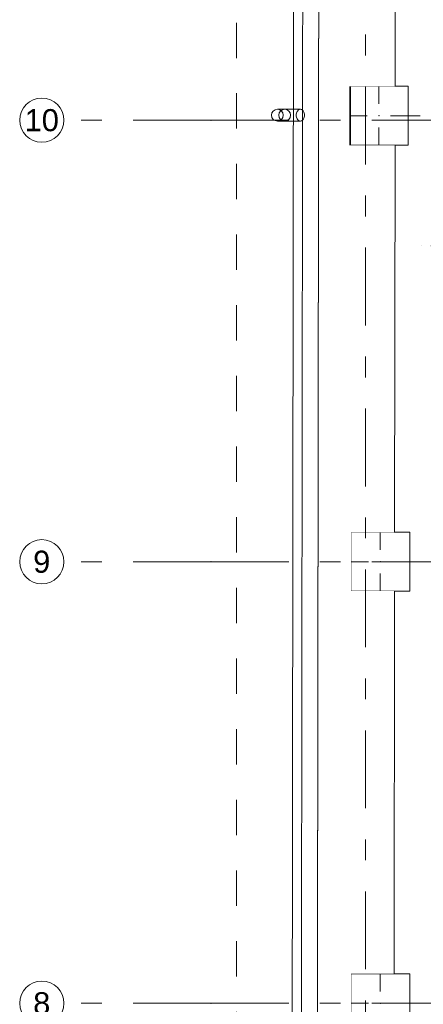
# Model space of a CAD drawing. Header units: millimetres. Extents: x 11681 to 15516, y 25095 to 29743.
# Tile 13 of 96: x 12089 to 12364, y 27524 to 28193. Entities that reach past the tile are written whole.
import ezdxf
from ezdxf.enums import TextEntityAlignment as Align

# ---------------------------------------------------------------- set-up
doc = ezdxf.new("R2010")
doc.units = ezdxf.units.MM
for name, pattern in [('DASHDOT', [25.4, 12.7, -6.35, 0, -6.35]), ('Przerywana', [48, 24, -24]), ('Przerywana podwójnie', [109.361107, 52.916665, -21.166666, 14.111111, -21.166666]), ('Wipeout_Contour', [100, 0, -100])]:
    doc.linetypes.add(name, pattern=pattern)
for name, color, linetype, lineweight, true_color in [('00 - nowa technologia myjni_Nr_pióra__95', 7, 'Continuous', 20, 0x7c7c7c), ('103-Z Zakres opracowania_Nr_pióra__95', 7, 'Continuous', 140, 0x7c7c7c), ('280-A Dachy Powłoki_Nr_pióra__95', 7, 'Continuous', 20, 0x7c7c7c), ('410-K Osie główne_Nr_pióra__95', 7, 'Continuous', 0, 0x7c7c7c), ('420-K Ściany_Nr_pióra__95', 7, 'Continuous', 13, 0x7c7c7c), ('440-K Słupy_Nr_pióra__95', 7, 'Continuous', 20, 0x7c7c7c), ('460 - Stropy_Nr_pióra__95', 7, 'Continuous', 13, 0x7c7c7c), ('530 - Rynny i rury spustowe_Nr_pióra__95', 7, 'Continuous', 20, 0x7c7c7c)]:
    doc.layers.add(name, color=color, linetype=linetype, lineweight=lineweight, true_color=true_color)
doc.layers.add('410-K Osie główne_Nr_pióra__11', color=7, linetype='Continuous', lineweight=0)
doc.layers.add('XREF', color=8, linetype='Continuous', lineweight=9)
doc.layers.add('420-K Ściany', color=7, linetype='Continuous')
doc.styles.add('STYL_AUTOMATYCZNY_1', font='arial.ttf')

# ---------------------------------------------------------------- blocks, each defined once
blk = doc.blocks.new('parter 2025.10.15')
at = {"layer": '00 - nowa technologia myjni_Nr_pióra__95', "color": 8, "linetype": 'DASHDOT', "lineweight": 5}
blk.add_line((201.24, 2648.33), (75.79, 2648.33), dxfattribs=at)
at = {"layer": '103-Z Zakres opracowania_Nr_pióra__95', "color": 8, "linetype": 'Przerywana', "lineweight": 5}
blk.add_lwpolyline([(-45.53, 3079.65), (654.37, 3079.65), (654.37, 2747.81), (1099.75, 2747.81), (1099.75, 2276.77), (655.29, 2276.77), (655.29, -103.95), (-45.53, -103.95)], close=True, dxfattribs=at)
at = {"layer": '280-A Dachy Powłoki_Nr_pióra__95', "color": 8, "linetype": 'Continuous', "lineweight": 5, "flags": 128}
for points in [[(-10.18, 59.91), (-6.55, 3006.84)], [(13.45, 3006.84), (13.45, 59.93)], [(14.52, 59.93), (14.52, 3006.84)], [(31.49, 59.91), (31.49, 3006.82)], [(31.84, 3006.82), (31.84, 59.91)]]:
    blk.add_lwpolyline(points, dxfattribs=at)
at = {"layer": '410-K Osie główne_Nr_pióra__95', "color": 8, "linetype": 'Przerywana podwójnie', "lineweight": 5}
for p, q in [((-63, 2733.81), (-163, 2733.81)), ((-63, 2433.81), (-163, 2433.81)), ((-63, 2133.81), (-163, 2133.81))]:
    blk.add_line(p, q, dxfattribs=at)
at = {"layer": '410-K Osie główne_Nr_pióra__95', "color": 8, "linetype": 'Continuous', "lineweight": 5}
for centre in [(-178, 2733.81), (-178, 2433.81), (-178, 2133.81)]:
    blk.add_circle(centre, 15, dxfattribs=at)
at = {"layer": '410-K Osie główne_Nr_pióra__95', "color": 8, "linetype": 'Przerywana podwójnie', "lineweight": 5}
for p in [(-63, 2733.81), (-63, 2733.81), (-63, 2433.81), (-63, 2433.81), (-63, 2133.81), (-63, 2133.81)]:
    blk.add_point(p, dxfattribs=at)
at = {"layer": '420-K Ściany_Nr_pióra__95', "color": 8, "linetype": 'Continuous', "lineweight": 5, "flags": 128}
blk.add_lwpolyline([(-0.35, 3069.65), (-4.21, -3.07)], dxfattribs=at)
at = {"layer": '440-K Słupy_Nr_pióra__95', "color": 8, "linetype": 'Continuous', "lineweight": 5}
for p, q in [((51.2, 2744.81), (51.2, 2764.81)), ((43.2, 2736.81), (23.2, 2736.81)), ((59.2, 2736.81), (79.2, 2736.81)), ((51.2, 2728.81), (51.2, 2708.81)), ((52.2, 2441.81), (52.2, 2461.81)), ((44.2, 2433.81), (24.2, 2433.81)), ((60.2, 2433.81), (80.2, 2433.81)), ((52.2, 2425.81), (52.2, 2405.81)), ((52.2, 2141.81), (52.2, 2161.81)), ((44.2, 2133.81), (24.2, 2133.81)), ((60.2, 2133.81), (80.2, 2133.81))]:
    blk.add_line(p, q, dxfattribs=at)
at = {"layer": '440-K Słupy_Nr_pióra__95', "color": 8, "linetype": 'Continuous', "lineweight": 5, "flags": 128}
for points in [[(31.2, 2716.81), (71.2, 2716.81), (71.2, 2756.81), (31.2, 2756.81)], [(32.2, 2413.81), (72.2, 2413.81), (72.2, 2453.81), (32.2, 2453.81)], [(32.2, 2113.81), (72.2, 2113.81), (72.2, 2153.81), (32.2, 2153.81)]]:
    blk.add_lwpolyline(points, close=True, dxfattribs=at)
at = {"layer": '440-K Słupy_Nr_pióra__95', "color": 8, "linetype": 'Continuous', "lineweight": 5}
for p in [(51.2, 2736.81), (52.2, 2433.81), (52.2, 2133.81)]:
    blk.add_point(p, dxfattribs=at)
at = {"layer": '530 - Rynny i rury spustowe_Nr_pióra__95', "color": 8, "linetype": 'Continuous', "lineweight": 5}
for p, q in [((-17.79, 2741.2), (-12.79, 2741.2)), ((-2.18, 2741.2), (-12.79, 2741.2)), ((-12.79, 2733.2), (-17.79, 2733.2)), ((-12.79, 2733.2), (-2.18, 2733.2))]:
    blk.add_line(p, q, dxfattribs=at)
at = {"layer": '530 - Rynny i rury spustowe_Nr_pióra__95', "color": 8, "linetype": 'Continuous', "lineweight": 5, "flags": 128}
for points in [[(-12.79, 2741.2, -1), (-12.79, 2733.2, -1)], [(-12.79, 2733.2, -1), (-12.79, 2741.2, -1)], [(-12.79, 2733.2, -1), (-12.79, 2741.2, -1)], [(-12.79, 2733.2, 1), (-12.79, 2741.2, 1)], [(-12.79, 2733.2, 1), (-12.79, 2741.2, 1)], [(-12.79, 2741.2, 1), (-12.79, 2733.2, 1)]]:
    blk.add_lwpolyline(points, format="xyb", close=True, dxfattribs=at)
blk.add_lwpolyline([(-2.18, 2733.2), (-1.69, 2733.26), (-1.21, 2733.44), (-0.77, 2733.73), (-0.36, 2734.13), (-0.01, 2734.63), (0.27, 2735.2), (0.48, 2735.83), (0.61, 2736.5), (0.65, 2737.2), (0.61, 2737.89), (0.48, 2738.57), (0.27, 2739.2), (-0.01, 2739.77), (-0.36, 2740.26), (-0.77, 2740.66), (-1.21, 2740.96), (-1.69, 2741.14), (-2.18, 2741.2), (-2.67, 2741.14), (-3.15, 2740.96), (-3.59, 2740.66), (-4, 2740.26), (-4.35, 2739.77), (-4.63, 2739.2), (-4.84, 2738.57), (-4.96, 2737.89), (-5.01, 2737.2), (-4.96, 2736.5), (-4.84, 2735.83), (-4.63, 2735.2), (-4.35, 2734.63), (-4, 2734.13), (-3.59, 2733.73), (-3.15, 2733.44), (-2.67, 2733.26)], close=True, dxfattribs=at)
at = {"layer": '530 - Rynny i rury spustowe_Nr_pióra__95', "color": 8, "linetype": 'Continuous', "lineweight": 5}
for centre, start, end in [((-17.79, 2737.2), 90, 270), ((-17.79, 2737.2), 90, 270), ((-17.79, 2737.2), 270, 90), ((-17.79, 2737.2), 270, 90), ((-12.79, 2737.2), 90, 270), ((-12.79, 2737.2), 270, 90)]:
    blk.add_arc(centre, 4, start, end, dxfattribs=at)
at = {"layer": '410-K Osie główne_Nr_pióra__11', "color": 8, "lineweight": 5, "style": 'STYL_AUTOMATYCZNY_1'}
for s, p in [('10', (-178, 2741.31)), ('9', (-178, 2441.31)), ('8', (-178, 2141.31))]:
    blk.add_text(s, height=15, dxfattribs=at).set_placement(p, align=Align.TOP_CENTER)
at = {"color": 8, "linetype": 'Wipeout_Contour', "lineweight": 5, "ltscale": 6138.335975}
blk.add_wipeout([(6.75, 9.87), (8.75, 9.86), (12.58, 3056.7), (10.58, 3056.7)], dxfattribs=at).dxf.layer = '420-K Ściany'
at = {"color": 8, "linetype": 'Wipeout_Contour', "lineweight": 5, "ltscale": 6142.025808}
blk.add_wipeout([(8.77, 19.86), (18.77, 19.85), (22.57, 3046.7), (12.57, 3046.7)], dxfattribs=at).dxf.layer = '420-K Ściany'
at = {"layer": '420-K Ściany_Nr_pióra__95', "color": 8, "linetype": 'Continuous', "lineweight": 5, "flags": 128}
blk.add_lwpolyline([(10.58, 3058.7), (6.75, 9.87)], dxfattribs=at)
at = {"color": 8, "linetype": 'Wipeout_Contour', "lineweight": 5, "ltscale": 6148.220068}
blk.add_wipeout([(18.77, 19.9), (18.82, 19.9), (22.62, 3046.65), (22.57, 3046.65)], dxfattribs=at).dxf.layer = '420-K Ściany'
at = {"color": 8, "linetype": 'Wipeout_Contour', "lineweight": 5, "ltscale": 61418.732381}
blk.add_wipeout([(22.57, 3006.65), (18.87, 59.9), (58.87, 59.85), (59.19, 313.81), (32.2, 313.81), (32.2, 353.81), (59.24, 353.81), (59.56, 613.81), (32.2, 613.81), (32.2, 653.81), (59.61, 653.81), (59.94, 913.81), (32.2, 913.81), (32.2, 953.81), (59.99, 953.81), (60.31, 1210.81), (32.2, 1210.81), (32.2, 1250.81), (60.36, 1250.81), (60.69, 1513.81), (32.2, 1513.81), (32.2, 1553.81), (60.74, 1553.81), (61.07, 1813.81), (32.2, 1813.81), (32.2, 1853.81), (61.12, 1853.81), (61.45, 2113.81), (32.2, 2113.81), (32.2, 2153.81), (61.5, 2153.81), (61.82, 2413.81), (32.2, 2413.81), (32.2, 2453.81), (61.87, 2453.81), (62.2, 2716.81), (31.2, 2716.81), (31.2, 2756.81), (62.26, 2756.81), (62.57, 3006.65)], dxfattribs=at).dxf.layer = '420-K Ściany'
at = {"layer": '410-K Osie główne_Nr_pióra__95', "color": 8, "linetype": 'Przerywana podwójnie', "lineweight": 5}
for p, q in [((42.06, 3303.44), (42.06, -165.65)), ((-63, 2733.81), (1039.92, 2733.81)), ((-63, 2433.81), (1039.92, 2433.81)), ((-63, 2133.81), (1039.92, 2133.81))]:
    blk.add_line(p, q, dxfattribs=at)
at = {"layer": '420-K Ściany_Nr_pióra__95', "color": 8, "linetype": 'Continuous', "lineweight": 5, "flags": 128}
for points in [[(62.26, 2756.81), (62.57, 3006.65)], [(62.26, 2756.81), (62.57, 3006.65)], [(61.87, 2453.81), (62.2, 2716.81)], [(61.87, 2453.81), (62.2, 2716.81)], [(61.5, 2153.81), (61.82, 2413.81)], [(61.5, 2153.81), (61.82, 2413.81)]]:
    blk.add_lwpolyline(points, dxfattribs=at)
at = {"layer": '460 - Stropy_Nr_pióra__95', "color": 8, "linetype": 'Continuous', "lineweight": 5, "flags": 128}
blk.add_lwpolyline([(6.75, 7.87), (658.57, 7.05), (655.73, 2276.77), (655.14, 2747.25), (654.75, 3058.7), (10.58, 3058.7)], close=True, dxfattribs=at)

msp = doc.modelspace()

# ---------------------------------------------------------------- block references
at = {"layer": 'XREF'}
msp.add_blockref('parter 2025.10.15', (12282.34, 25390.78), dxfattribs=at)

doc.saveas('drawing.dxf')
